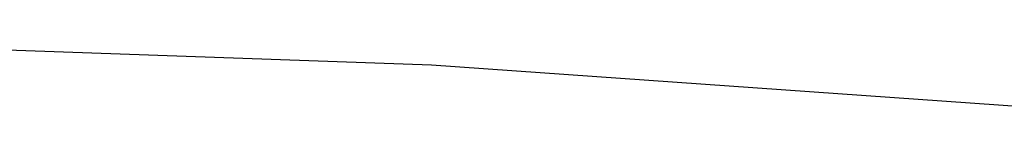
# Model space of a CAD drawing. Extents: x 10527 to 38813, y 13847 to 37526.
# Tile 157 of 256: x 35371.584 to 35372.666, y 36383.737 to 36383.862. Entities that reach past the tile are written whole.
import ezdxf

# ---------------------------------------------------------------- set-up
doc = ezdxf.new("R2010")
doc.units = 0
doc.header["$LTSCALE"] = 0.5
doc.header["$MEASUREMENT"] = 0
doc.layers.add('(032) Горизонтали утолщенные', color=32, linetype='Continuous', lineweight=30)

# ---------------------------------------------------------------- blocks, each defined once
blk = doc.blocks.new('gergrgrre')
at = {"layer": '(032) Горизонтали утолщенные', "color": 32}
blk.add_polyline3d([(360221.7452, 4200495.4614, 546), (360220.39, 4200495.59, 546), (360218.98, 4200495.69, 546), (360217.57, 4200495.74, 546), (360216.2, 4200495.73, 546), (360214.9, 4200495.64, 546), (360213.68, 4200495.48, 546), (360212.51, 4200495.25, 546), (360211.4, 4200494.95, 546), (360210.33, 4200494.58, 546), (360209.3, 4200494.14, 546), (360208.29, 4200493.63, 546), (360207.29, 4200493.06, 546), (360206.32, 4200492.41, 546), (360205.37, 4200491.68, 546), (360204.44, 4200490.86, 546)], dxfattribs=at)
blk.add_polyline3d([(360221.7452, 4200495.4614, 546), (360220.39, 4200495.59, 546), (360218.98, 4200495.69, 546), (360217.57, 4200495.74, 546), (360216.2, 4200495.73, 546), (360214.9, 4200495.64, 546), (360213.68, 4200495.48, 546), (360212.51, 4200495.25, 546), (360211.4, 4200494.95, 546), (360210.33, 4200494.58, 546), (360209.3, 4200494.14, 546), (360208.29, 4200493.63, 546), (360207.29, 4200493.06, 546), (360206.32, 4200492.41, 546), (360205.37, 4200491.68, 546), (360204.44, 4200490.86, 546)], dxfattribs=at)
blk.add_polyline3d([(360221.7452, 4200495.4614, 546), (360220.39, 4200495.59, 546), (360218.98, 4200495.69, 546), (360217.57, 4200495.74, 546), (360216.2, 4200495.73, 546), (360214.9, 4200495.64, 546), (360213.68, 4200495.48, 546), (360212.51, 4200495.25, 546), (360211.4, 4200494.95, 546), (360210.33, 4200494.58, 546), (360209.3, 4200494.14, 546), (360208.29, 4200493.63, 546), (360207.29, 4200493.06, 546), (360206.32, 4200492.41, 546), (360205.37, 4200491.68, 546), (360204.44, 4200490.86, 546)], dxfattribs=at)
blk.add_polyline3d([(360221.7452, 4200495.4614, 546), (360220.39, 4200495.59, 546), (360218.98, 4200495.69, 546), (360217.57, 4200495.74, 546), (360216.2, 4200495.73, 546), (360214.9, 4200495.64, 546), (360213.68, 4200495.48, 546), (360212.51, 4200495.25, 546), (360211.4, 4200494.95, 546), (360210.33, 4200494.58, 546), (360209.3, 4200494.14, 546), (360208.29, 4200493.63, 546), (360207.29, 4200493.06, 546), (360206.32, 4200492.41, 546), (360205.37, 4200491.68, 546), (360204.44, 4200490.86, 546)], dxfattribs=at)
blk.add_polyline3d([(360221.7452, 4200495.4614, 546), (360220.39, 4200495.59, 546), (360218.98, 4200495.69, 546), (360217.57, 4200495.74, 546), (360216.2, 4200495.73, 546), (360214.9, 4200495.64, 546), (360213.68, 4200495.48, 546), (360212.51, 4200495.25, 546), (360211.4, 4200494.95, 546), (360210.33, 4200494.58, 546), (360209.3, 4200494.14, 546), (360208.29, 4200493.63, 546), (360207.29, 4200493.06, 546), (360206.32, 4200492.41, 546), (360205.37, 4200491.68, 546), (360204.44, 4200490.86, 546)], dxfattribs=at)
blk.add_polyline3d([(360221.7452, 4200495.4614, 546), (360220.39, 4200495.59, 546), (360218.98, 4200495.69, 546), (360217.57, 4200495.74, 546), (360216.2, 4200495.73, 546), (360214.9, 4200495.64, 546), (360213.68, 4200495.48, 546), (360212.51, 4200495.25, 546), (360211.4, 4200494.95, 546), (360210.33, 4200494.58, 546), (360209.3, 4200494.14, 546), (360208.29, 4200493.63, 546), (360207.29, 4200493.06, 546), (360206.32, 4200492.41, 546), (360205.37, 4200491.68, 546), (360204.44, 4200490.86, 546)], dxfattribs=at)
blk.add_polyline3d([(360221.7452, 4200495.4614, 546), (360220.39, 4200495.59, 546), (360218.98, 4200495.69, 546), (360217.57, 4200495.74, 546), (360216.2, 4200495.73, 546), (360214.9, 4200495.64, 546), (360213.68, 4200495.48, 546), (360212.51, 4200495.25, 546), (360211.4, 4200494.95, 546), (360210.33, 4200494.58, 546), (360209.3, 4200494.14, 546), (360208.29, 4200493.63, 546), (360207.29, 4200493.06, 546), (360206.32, 4200492.41, 546), (360205.37, 4200491.68, 546), (360204.44, 4200490.86, 546)], dxfattribs=at)
blk.add_polyline3d([(360221.7452, 4200495.4614, 546), (360220.39, 4200495.59, 546), (360218.98, 4200495.69, 546), (360217.57, 4200495.74, 546), (360216.2, 4200495.73, 546), (360214.9, 4200495.64, 546), (360213.68, 4200495.48, 546), (360212.51, 4200495.25, 546), (360211.4, 4200494.95, 546), (360210.33, 4200494.58, 546), (360209.3, 4200494.14, 546), (360208.29, 4200493.63, 546), (360207.29, 4200493.06, 546), (360206.32, 4200492.41, 546), (360205.37, 4200491.68, 546), (360204.44, 4200490.86, 546)], dxfattribs=at)
blk.add_polyline3d([(360221.7452, 4200495.4614, 546), (360220.39, 4200495.59, 546), (360218.98, 4200495.69, 546), (360217.57, 4200495.74, 546), (360216.2, 4200495.73, 546), (360214.9, 4200495.64, 546), (360213.68, 4200495.48, 546), (360212.51, 4200495.25, 546), (360211.4, 4200494.95, 546), (360210.33, 4200494.58, 546), (360209.3, 4200494.14, 546), (360208.29, 4200493.63, 546), (360207.29, 4200493.06, 546), (360206.32, 4200492.41, 546), (360205.37, 4200491.68, 546), (360204.44, 4200490.86, 546)], dxfattribs=at)
blk.add_polyline3d([(360221.7452, 4200495.4614, 546), (360220.39, 4200495.59, 546), (360218.98, 4200495.69, 546), (360217.57, 4200495.74, 546), (360216.2, 4200495.73, 546), (360214.9, 4200495.64, 546), (360213.68, 4200495.48, 546), (360212.51, 4200495.25, 546), (360211.4, 4200494.95, 546), (360210.33, 4200494.58, 546), (360209.3, 4200494.14, 546), (360208.29, 4200493.63, 546), (360207.29, 4200493.06, 546), (360206.32, 4200492.41, 546), (360205.37, 4200491.68, 546), (360204.44, 4200490.86, 546)], dxfattribs=at)
blk.add_polyline3d([(360221.7452, 4200495.4614, 546), (360220.39, 4200495.59, 546), (360218.98, 4200495.69, 546), (360217.57, 4200495.74, 546), (360216.2, 4200495.73, 546), (360214.9, 4200495.64, 546), (360213.68, 4200495.48, 546), (360212.51, 4200495.25, 546), (360211.4, 4200494.95, 546), (360210.33, 4200494.58, 546), (360209.3, 4200494.14, 546), (360208.29, 4200493.63, 546), (360207.29, 4200493.06, 546), (360206.32, 4200492.41, 546), (360205.37, 4200491.68, 546), (360204.44, 4200490.86, 546)], dxfattribs=at)
blk.add_polyline3d([(360221.7452, 4200495.4614, 546), (360220.39, 4200495.59, 546), (360218.98, 4200495.69, 546), (360217.57, 4200495.74, 546), (360216.2, 4200495.73, 546), (360214.9, 4200495.64, 546), (360213.68, 4200495.48, 546), (360212.51, 4200495.25, 546), (360211.4, 4200494.95, 546), (360210.33, 4200494.58, 546), (360209.3, 4200494.14, 546), (360208.29, 4200493.63, 546), (360207.29, 4200493.06, 546), (360206.32, 4200492.41, 546), (360205.37, 4200491.68, 546), (360204.44, 4200490.86, 546)], dxfattribs=at)
blk.add_polyline3d([(360221.7452, 4200495.4614, 546), (360220.39, 4200495.59, 546), (360218.98, 4200495.69, 546), (360217.57, 4200495.74, 546), (360216.2, 4200495.73, 546), (360214.9, 4200495.64, 546), (360213.68, 4200495.48, 546), (360212.51, 4200495.25, 546), (360211.4, 4200494.95, 546), (360210.33, 4200494.58, 546), (360209.3, 4200494.14, 546), (360208.29, 4200493.63, 546), (360207.29, 4200493.06, 546), (360206.32, 4200492.41, 546), (360205.37, 4200491.68, 546), (360204.44, 4200490.86, 546)], dxfattribs=at)
blk.add_polyline3d([(360221.7452, 4200495.4614, 546), (360220.39, 4200495.59, 546), (360218.98, 4200495.69, 546), (360217.57, 4200495.74, 546), (360216.2, 4200495.73, 546), (360214.9, 4200495.64, 546), (360213.68, 4200495.48, 546), (360212.51, 4200495.25, 546), (360211.4, 4200494.95, 546), (360210.33, 4200494.58, 546), (360209.3, 4200494.14, 546), (360208.29, 4200493.63, 546), (360207.29, 4200493.06, 546), (360206.32, 4200492.41, 546), (360205.37, 4200491.68, 546), (360204.44, 4200490.86, 546)], dxfattribs=at)
blk.add_polyline3d([(360221.7452, 4200495.4614, 546), (360220.39, 4200495.59, 546), (360218.98, 4200495.69, 546), (360217.57, 4200495.74, 546), (360216.2, 4200495.73, 546), (360214.9, 4200495.64, 546), (360213.68, 4200495.48, 546), (360212.51, 4200495.25, 546), (360211.4, 4200494.95, 546), (360210.33, 4200494.58, 546), (360209.3, 4200494.14, 546), (360208.29, 4200493.63, 546), (360207.29, 4200493.06, 546), (360206.32, 4200492.41, 546), (360205.37, 4200491.68, 546), (360204.44, 4200490.86, 546)], dxfattribs=at)
blk.add_polyline3d([(360221.7452, 4200495.4614, 546), (360220.39, 4200495.59, 546), (360218.98, 4200495.69, 546), (360217.57, 4200495.74, 546), (360216.2, 4200495.73, 546), (360214.9, 4200495.64, 546), (360213.68, 4200495.48, 546), (360212.51, 4200495.25, 546), (360211.4, 4200494.95, 546), (360210.33, 4200494.58, 546), (360209.3, 4200494.14, 546), (360208.29, 4200493.63, 546), (360207.29, 4200493.06, 546), (360206.32, 4200492.41, 546), (360205.37, 4200491.68, 546), (360204.44, 4200490.86, 546)], dxfattribs=at)
blk.add_polyline3d([(360221.7452, 4200495.4614, 546), (360220.39, 4200495.59, 546), (360218.98, 4200495.69, 546), (360217.57, 4200495.74, 546), (360216.2, 4200495.73, 546), (360214.9, 4200495.64, 546), (360213.68, 4200495.48, 546), (360212.51, 4200495.25, 546), (360211.4, 4200494.95, 546), (360210.33, 4200494.58, 546), (360209.3, 4200494.14, 546), (360208.29, 4200493.63, 546), (360207.29, 4200493.06, 546), (360206.32, 4200492.41, 546), (360205.37, 4200491.68, 546), (360204.44, 4200490.86, 546)], dxfattribs=at)
blk.add_polyline3d([(360221.7452, 4200495.4614, 546), (360220.39, 4200495.59, 546), (360218.98, 4200495.69, 546), (360217.57, 4200495.74, 546), (360216.2, 4200495.73, 546), (360214.9, 4200495.64, 546), (360213.68, 4200495.48, 546), (360212.51, 4200495.25, 546), (360211.4, 4200494.95, 546), (360210.33, 4200494.58, 546), (360209.3, 4200494.14, 546), (360208.29, 4200493.63, 546), (360207.29, 4200493.06, 546), (360206.32, 4200492.41, 546), (360205.37, 4200491.68, 546), (360204.44, 4200490.86, 546)], dxfattribs=at)
blk.add_polyline3d([(360221.7452, 4200495.4614, 546), (360220.39, 4200495.59, 546), (360218.98, 4200495.69, 546), (360217.57, 4200495.74, 546), (360216.2, 4200495.73, 546), (360214.9, 4200495.64, 546), (360213.68, 4200495.48, 546), (360212.51, 4200495.25, 546), (360211.4, 4200494.95, 546), (360210.33, 4200494.58, 546), (360209.3, 4200494.14, 546), (360208.29, 4200493.63, 546), (360207.29, 4200493.06, 546), (360206.32, 4200492.41, 546), (360205.37, 4200491.68, 546), (360204.44, 4200490.86, 546)], dxfattribs=at)
blk.add_polyline3d([(360221.7452, 4200495.4614, 546), (360220.39, 4200495.59, 546), (360218.98, 4200495.69, 546), (360217.57, 4200495.74, 546), (360216.2, 4200495.73, 546), (360214.9, 4200495.64, 546), (360213.68, 4200495.48, 546), (360212.51, 4200495.25, 546), (360211.4, 4200494.95, 546), (360210.33, 4200494.58, 546), (360209.3, 4200494.14, 546), (360208.29, 4200493.63, 546), (360207.29, 4200493.06, 546), (360206.32, 4200492.41, 546), (360205.37, 4200491.68, 546), (360204.44, 4200490.86, 546)], dxfattribs=at)
blk.add_polyline3d([(360221.7452, 4200495.4614, 546), (360220.39, 4200495.59, 546), (360218.98, 4200495.69, 546), (360217.57, 4200495.74, 546), (360216.2, 4200495.73, 546), (360214.9, 4200495.64, 546), (360213.68, 4200495.48, 546), (360212.51, 4200495.25, 546), (360211.4, 4200494.95, 546), (360210.33, 4200494.58, 546), (360209.3, 4200494.14, 546), (360208.29, 4200493.63, 546), (360207.29, 4200493.06, 546), (360206.32, 4200492.41, 546), (360205.37, 4200491.68, 546), (360204.44, 4200490.86, 546)], dxfattribs=at)
blk.add_polyline3d([(360221.7452, 4200495.4614, 546), (360220.39, 4200495.59, 546), (360218.98, 4200495.69, 546), (360217.57, 4200495.74, 546), (360216.2, 4200495.73, 546), (360214.9, 4200495.64, 546), (360213.68, 4200495.48, 546), (360212.51, 4200495.25, 546), (360211.4, 4200494.95, 546), (360210.33, 4200494.58, 546), (360209.3, 4200494.14, 546), (360208.29, 4200493.63, 546), (360207.29, 4200493.06, 546), (360206.32, 4200492.41, 546), (360205.37, 4200491.68, 546), (360204.44, 4200490.86, 546)], dxfattribs=at)
blk.add_polyline3d([(360221.7452, 4200495.4614, 546), (360220.39, 4200495.59, 546), (360218.98, 4200495.69, 546), (360217.57, 4200495.74, 546), (360216.2, 4200495.73, 546), (360214.9, 4200495.64, 546), (360213.68, 4200495.48, 546), (360212.51, 4200495.25, 546), (360211.4, 4200494.95, 546), (360210.33, 4200494.58, 546), (360209.3, 4200494.14, 546), (360208.29, 4200493.63, 546), (360207.29, 4200493.06, 546), (360206.32, 4200492.41, 546), (360205.37, 4200491.68, 546), (360204.44, 4200490.86, 546)], dxfattribs=at)
blk.add_polyline3d([(360221.7452, 4200495.4614, 546), (360220.39, 4200495.59, 546), (360218.98, 4200495.69, 546), (360217.57, 4200495.74, 546), (360216.2, 4200495.73, 546), (360214.9, 4200495.64, 546), (360213.68, 4200495.48, 546), (360212.51, 4200495.25, 546), (360211.4, 4200494.95, 546), (360210.33, 4200494.58, 546), (360209.3, 4200494.14, 546), (360208.29, 4200493.63, 546), (360207.29, 4200493.06, 546), (360206.32, 4200492.41, 546), (360205.37, 4200491.68, 546), (360204.44, 4200490.86, 546)], dxfattribs=at)
blk.add_polyline3d([(360221.7452, 4200495.4614, 546), (360220.39, 4200495.59, 546), (360218.98, 4200495.69, 546), (360217.57, 4200495.74, 546), (360216.2, 4200495.73, 546), (360214.9, 4200495.64, 546), (360213.68, 4200495.48, 546), (360212.51, 4200495.25, 546), (360211.4, 4200494.95, 546), (360210.33, 4200494.58, 546), (360209.3, 4200494.14, 546), (360208.29, 4200493.63, 546), (360207.29, 4200493.06, 546), (360206.32, 4200492.41, 546), (360205.37, 4200491.68, 546), (360204.44, 4200490.86, 546)], dxfattribs=at)
blk.add_polyline3d([(360221.7452, 4200495.4614, 546), (360220.39, 4200495.59, 546), (360218.98, 4200495.69, 546), (360217.57, 4200495.74, 546), (360216.2, 4200495.73, 546), (360214.9, 4200495.64, 546), (360213.68, 4200495.48, 546), (360212.51, 4200495.25, 546), (360211.4, 4200494.95, 546), (360210.33, 4200494.58, 546), (360209.3, 4200494.14, 546), (360208.29, 4200493.63, 546), (360207.29, 4200493.06, 546), (360206.32, 4200492.41, 546), (360205.37, 4200491.68, 546), (360204.44, 4200490.86, 546)], dxfattribs=at)
blk.add_polyline3d([(360221.7452, 4200495.4614, 546), (360220.39, 4200495.59, 546), (360218.98, 4200495.69, 546), (360217.57, 4200495.74, 546), (360216.2, 4200495.73, 546), (360214.9, 4200495.64, 546), (360213.68, 4200495.48, 546), (360212.51, 4200495.25, 546), (360211.4, 4200494.95, 546), (360210.33, 4200494.58, 546), (360209.3, 4200494.14, 546), (360208.29, 4200493.63, 546), (360207.29, 4200493.06, 546), (360206.32, 4200492.41, 546), (360205.37, 4200491.68, 546), (360204.44, 4200490.86, 546)], dxfattribs=at)
blk.add_polyline3d([(360221.7452, 4200495.4614, 546), (360220.39, 4200495.59, 546), (360218.98, 4200495.69, 546), (360217.57, 4200495.74, 546), (360216.2, 4200495.73, 546), (360214.9, 4200495.64, 546), (360213.68, 4200495.48, 546), (360212.51, 4200495.25, 546), (360211.4, 4200494.95, 546), (360210.33, 4200494.58, 546), (360209.3, 4200494.14, 546), (360208.29, 4200493.63, 546), (360207.29, 4200493.06, 546), (360206.32, 4200492.41, 546), (360205.37, 4200491.68, 546), (360204.44, 4200490.86, 546)], dxfattribs=at)
blk.add_polyline3d([(360221.7452, 4200495.4614, 546), (360220.39, 4200495.59, 546), (360218.98, 4200495.69, 546), (360217.57, 4200495.74, 546), (360216.2, 4200495.73, 546), (360214.9, 4200495.64, 546), (360213.68, 4200495.48, 546), (360212.51, 4200495.25, 546), (360211.4, 4200494.95, 546), (360210.33, 4200494.58, 546), (360209.3, 4200494.14, 546), (360208.29, 4200493.63, 546), (360207.29, 4200493.06, 546), (360206.32, 4200492.41, 546), (360205.37, 4200491.68, 546), (360204.44, 4200490.86, 546)], dxfattribs=at)
blk.add_polyline3d([(360221.7452, 4200495.4614, 546), (360220.39, 4200495.59, 546), (360218.98, 4200495.69, 546), (360217.57, 4200495.74, 546), (360216.2, 4200495.73, 546), (360214.9, 4200495.64, 546), (360213.68, 4200495.48, 546), (360212.51, 4200495.25, 546), (360211.4, 4200494.95, 546), (360210.33, 4200494.58, 546), (360209.3, 4200494.14, 546), (360208.29, 4200493.63, 546), (360207.29, 4200493.06, 546), (360206.32, 4200492.41, 546), (360205.37, 4200491.68, 546), (360204.44, 4200490.86, 546)], dxfattribs=at)
blk.add_polyline3d([(360221.7452, 4200495.4614, 546), (360220.39, 4200495.59, 546), (360218.98, 4200495.69, 546), (360217.57, 4200495.74, 546), (360216.2, 4200495.73, 546), (360214.9, 4200495.64, 546), (360213.68, 4200495.48, 546), (360212.51, 4200495.25, 546), (360211.4, 4200494.95, 546), (360210.33, 4200494.58, 546), (360209.3, 4200494.14, 546), (360208.29, 4200493.63, 546), (360207.29, 4200493.06, 546), (360206.32, 4200492.41, 546), (360205.37, 4200491.68, 546), (360204.44, 4200490.86, 546)], dxfattribs=at)
blk.add_polyline3d([(360221.7452, 4200495.4614, 546), (360220.39, 4200495.59, 546), (360218.98, 4200495.69, 546), (360217.57, 4200495.74, 546), (360216.2, 4200495.73, 546), (360214.9, 4200495.64, 546), (360213.68, 4200495.48, 546), (360212.51, 4200495.25, 546), (360211.4, 4200494.95, 546), (360210.33, 4200494.58, 546), (360209.3, 4200494.14, 546), (360208.29, 4200493.63, 546), (360207.29, 4200493.06, 546), (360206.32, 4200492.41, 546), (360205.37, 4200491.68, 546), (360204.44, 4200490.86, 546)], dxfattribs=at)
blk.add_polyline3d([(360221.7452, 4200495.4614, 546), (360220.39, 4200495.59, 546), (360218.98, 4200495.69, 546), (360217.57, 4200495.74, 546), (360216.2, 4200495.73, 546), (360214.9, 4200495.64, 546), (360213.68, 4200495.48, 546), (360212.51, 4200495.25, 546), (360211.4, 4200494.95, 546), (360210.33, 4200494.58, 546), (360209.3, 4200494.14, 546), (360208.29, 4200493.63, 546), (360207.29, 4200493.06, 546), (360206.32, 4200492.41, 546), (360205.37, 4200491.68, 546), (360204.44, 4200490.86, 546)], dxfattribs=at)
blk.add_polyline3d([(360221.7452, 4200495.4614, 546), (360220.39, 4200495.59, 546), (360218.98, 4200495.69, 546), (360217.57, 4200495.74, 546), (360216.2, 4200495.73, 546), (360214.9, 4200495.64, 546), (360213.68, 4200495.48, 546), (360212.51, 4200495.25, 546), (360211.4, 4200494.95, 546), (360210.33, 4200494.58, 546), (360209.3, 4200494.14, 546), (360208.29, 4200493.63, 546), (360207.29, 4200493.06, 546), (360206.32, 4200492.41, 546), (360205.37, 4200491.68, 546), (360204.44, 4200490.86, 546)], dxfattribs=at)
blk.add_polyline3d([(360221.7452, 4200495.4614, 546), (360220.39, 4200495.59, 546), (360218.98, 4200495.69, 546), (360217.57, 4200495.74, 546), (360216.2, 4200495.73, 546), (360214.9, 4200495.64, 546), (360213.68, 4200495.48, 546), (360212.51, 4200495.25, 546), (360211.4, 4200494.95, 546), (360210.33, 4200494.58, 546), (360209.3, 4200494.14, 546), (360208.29, 4200493.63, 546), (360207.29, 4200493.06, 546), (360206.32, 4200492.41, 546), (360205.37, 4200491.68, 546), (360204.44, 4200490.86, 546)], dxfattribs=at)
blk.add_polyline3d([(360221.7452, 4200495.4614, 546), (360220.39, 4200495.59, 546), (360218.98, 4200495.69, 546), (360217.57, 4200495.74, 546), (360216.2, 4200495.73, 546), (360214.9, 4200495.64, 546), (360213.68, 4200495.48, 546), (360212.51, 4200495.25, 546), (360211.4, 4200494.95, 546), (360210.33, 4200494.58, 546), (360209.3, 4200494.14, 546), (360208.29, 4200493.63, 546), (360207.29, 4200493.06, 546), (360206.32, 4200492.41, 546), (360205.37, 4200491.68, 546), (360204.44, 4200490.86, 546)], dxfattribs=at)
blk.add_polyline3d([(360221.7452, 4200495.4614, 546), (360220.39, 4200495.59, 546), (360218.98, 4200495.69, 546), (360217.57, 4200495.74, 546), (360216.2, 4200495.73, 546), (360214.9, 4200495.64, 546), (360213.68, 4200495.48, 546), (360212.51, 4200495.25, 546), (360211.4, 4200494.95, 546), (360210.33, 4200494.58, 546), (360209.3, 4200494.14, 546), (360208.29, 4200493.63, 546), (360207.29, 4200493.06, 546), (360206.32, 4200492.41, 546), (360205.37, 4200491.68, 546), (360204.44, 4200490.86, 546)], dxfattribs=at)
blk.add_polyline3d([(360221.7452, 4200495.4614, 546), (360220.39, 4200495.59, 546), (360218.98, 4200495.69, 546), (360217.57, 4200495.74, 546), (360216.2, 4200495.73, 546), (360214.9, 4200495.64, 546), (360213.68, 4200495.48, 546), (360212.51, 4200495.25, 546), (360211.4, 4200494.95, 546), (360210.33, 4200494.58, 546), (360209.3, 4200494.14, 546), (360208.29, 4200493.63, 546), (360207.29, 4200493.06, 546), (360206.32, 4200492.41, 546), (360205.37, 4200491.68, 546), (360204.44, 4200490.86, 546)], dxfattribs=at)
blk.add_polyline3d([(360221.7452, 4200495.4614, 546), (360220.39, 4200495.59, 546), (360218.98, 4200495.69, 546), (360217.57, 4200495.74, 546), (360216.2, 4200495.73, 546), (360214.9, 4200495.64, 546), (360213.68, 4200495.48, 546), (360212.51, 4200495.25, 546), (360211.4, 4200494.95, 546), (360210.33, 4200494.58, 546), (360209.3, 4200494.14, 546), (360208.29, 4200493.63, 546), (360207.29, 4200493.06, 546), (360206.32, 4200492.41, 546), (360205.37, 4200491.68, 546), (360204.44, 4200490.86, 546)], dxfattribs=at)
blk.add_polyline3d([(360221.7452, 4200495.4614, 546), (360220.39, 4200495.59, 546), (360218.98, 4200495.69, 546), (360217.57, 4200495.74, 546), (360216.2, 4200495.73, 546), (360214.9, 4200495.64, 546), (360213.68, 4200495.48, 546), (360212.51, 4200495.25, 546), (360211.4, 4200494.95, 546), (360210.33, 4200494.58, 546), (360209.3, 4200494.14, 546), (360208.29, 4200493.63, 546), (360207.29, 4200493.06, 546), (360206.32, 4200492.41, 546), (360205.37, 4200491.68, 546), (360204.44, 4200490.86, 546)], dxfattribs=at)
blk.add_polyline3d([(360221.7452, 4200495.4614, 546), (360220.39, 4200495.59, 546), (360218.98, 4200495.69, 546), (360217.57, 4200495.74, 546), (360216.2, 4200495.73, 546), (360214.9, 4200495.64, 546), (360213.68, 4200495.48, 546), (360212.51, 4200495.25, 546), (360211.4, 4200494.95, 546), (360210.33, 4200494.58, 546), (360209.3, 4200494.14, 546), (360208.29, 4200493.63, 546), (360207.29, 4200493.06, 546), (360206.32, 4200492.41, 546), (360205.37, 4200491.68, 546), (360204.44, 4200490.86, 546)], dxfattribs=at)
blk.add_polyline3d([(360221.7452, 4200495.4614, 546), (360220.39, 4200495.59, 546), (360218.98, 4200495.69, 546), (360217.57, 4200495.74, 546), (360216.2, 4200495.73, 546), (360214.9, 4200495.64, 546), (360213.68, 4200495.48, 546), (360212.51, 4200495.25, 546), (360211.4, 4200494.95, 546), (360210.33, 4200494.58, 546), (360209.3, 4200494.14, 546), (360208.29, 4200493.63, 546), (360207.29, 4200493.06, 546), (360206.32, 4200492.41, 546), (360205.37, 4200491.68, 546), (360204.44, 4200490.86, 546)], dxfattribs=at)
blk.add_polyline3d([(360221.7452, 4200495.4614, 546), (360220.39, 4200495.59, 546), (360218.98, 4200495.69, 546), (360217.57, 4200495.74, 546), (360216.2, 4200495.73, 546), (360214.9, 4200495.64, 546), (360213.68, 4200495.48, 546), (360212.51, 4200495.25, 546), (360211.4, 4200494.95, 546), (360210.33, 4200494.58, 546), (360209.3, 4200494.14, 546), (360208.29, 4200493.63, 546), (360207.29, 4200493.06, 546), (360206.32, 4200492.41, 546), (360205.37, 4200491.68, 546), (360204.44, 4200490.86, 546)], dxfattribs=at)
blk.add_polyline3d([(360221.7452, 4200495.4614, 546), (360220.39, 4200495.59, 546), (360218.98, 4200495.69, 546), (360217.57, 4200495.74, 546), (360216.2, 4200495.73, 546), (360214.9, 4200495.64, 546), (360213.68, 4200495.48, 546), (360212.51, 4200495.25, 546), (360211.4, 4200494.95, 546), (360210.33, 4200494.58, 546), (360209.3, 4200494.14, 546), (360208.29, 4200493.63, 546), (360207.29, 4200493.06, 546), (360206.32, 4200492.41, 546), (360205.37, 4200491.68, 546), (360204.44, 4200490.86, 546)], dxfattribs=at)
blk.add_polyline3d([(360221.7452, 4200495.4614, 546), (360220.39, 4200495.59, 546), (360218.98, 4200495.69, 546), (360217.57, 4200495.74, 546), (360216.2, 4200495.73, 546), (360214.9, 4200495.64, 546), (360213.68, 4200495.48, 546), (360212.51, 4200495.25, 546), (360211.4, 4200494.95, 546), (360210.33, 4200494.58, 546), (360209.3, 4200494.14, 546), (360208.29, 4200493.63, 546), (360207.29, 4200493.06, 546), (360206.32, 4200492.41, 546), (360205.37, 4200491.68, 546), (360204.44, 4200490.86, 546)], dxfattribs=at)
blk.add_polyline3d([(360221.7452, 4200495.4614, 546), (360220.39, 4200495.59, 546), (360218.98, 4200495.69, 546), (360217.57, 4200495.74, 546), (360216.2, 4200495.73, 546), (360214.9, 4200495.64, 546), (360213.68, 4200495.48, 546), (360212.51, 4200495.25, 546), (360211.4, 4200494.95, 546), (360210.33, 4200494.58, 546), (360209.3, 4200494.14, 546), (360208.29, 4200493.63, 546), (360207.29, 4200493.06, 546), (360206.32, 4200492.41, 546), (360205.37, 4200491.68, 546), (360204.44, 4200490.86, 546)], dxfattribs=at)
blk.add_polyline3d([(360221.7452, 4200495.4614, 546), (360220.39, 4200495.59, 546), (360218.98, 4200495.69, 546), (360217.57, 4200495.74, 546), (360216.2, 4200495.73, 546), (360214.9, 4200495.64, 546), (360213.68, 4200495.48, 546), (360212.51, 4200495.25, 546), (360211.4, 4200494.95, 546), (360210.33, 4200494.58, 546), (360209.3, 4200494.14, 546), (360208.29, 4200493.63, 546), (360207.29, 4200493.06, 546), (360206.32, 4200492.41, 546), (360205.37, 4200491.68, 546), (360204.44, 4200490.86, 546)], dxfattribs=at)
blk.add_polyline3d([(360221.7452, 4200495.4614, 546), (360220.39, 4200495.59, 546), (360218.98, 4200495.69, 546), (360217.57, 4200495.74, 546), (360216.2, 4200495.73, 546), (360214.9, 4200495.64, 546), (360213.68, 4200495.48, 546), (360212.51, 4200495.25, 546), (360211.4, 4200494.95, 546), (360210.33, 4200494.58, 546), (360209.3, 4200494.14, 546), (360208.29, 4200493.63, 546), (360207.29, 4200493.06, 546), (360206.32, 4200492.41, 546), (360205.37, 4200491.68, 546), (360204.44, 4200490.86, 546)], dxfattribs=at)
blk.add_polyline3d([(360221.7452, 4200495.4614, 546), (360220.39, 4200495.59, 546), (360218.98, 4200495.69, 546), (360217.57, 4200495.74, 546), (360216.2, 4200495.73, 546), (360214.9, 4200495.64, 546), (360213.68, 4200495.48, 546), (360212.51, 4200495.25, 546), (360211.4, 4200494.95, 546), (360210.33, 4200494.58, 546), (360209.3, 4200494.14, 546), (360208.29, 4200493.63, 546), (360207.29, 4200493.06, 546), (360206.32, 4200492.41, 546), (360205.37, 4200491.68, 546), (360204.44, 4200490.86, 546)], dxfattribs=at)
blk.add_polyline3d([(360221.7452, 4200495.4614, 546), (360220.39, 4200495.59, 546), (360218.98, 4200495.69, 546), (360217.57, 4200495.74, 546), (360216.2, 4200495.73, 546), (360214.9, 4200495.64, 546), (360213.68, 4200495.48, 546), (360212.51, 4200495.25, 546), (360211.4, 4200494.95, 546), (360210.33, 4200494.58, 546), (360209.3, 4200494.14, 546), (360208.29, 4200493.63, 546), (360207.29, 4200493.06, 546), (360206.32, 4200492.41, 546), (360205.37, 4200491.68, 546), (360204.44, 4200490.86, 546)], dxfattribs=at)
blk.add_polyline3d([(360221.7452, 4200495.4614, 546), (360220.39, 4200495.59, 546), (360218.98, 4200495.69, 546), (360217.57, 4200495.74, 546), (360216.2, 4200495.73, 546), (360214.9, 4200495.64, 546), (360213.68, 4200495.48, 546), (360212.51, 4200495.25, 546), (360211.4, 4200494.95, 546), (360210.33, 4200494.58, 546), (360209.3, 4200494.14, 546), (360208.29, 4200493.63, 546), (360207.29, 4200493.06, 546), (360206.32, 4200492.41, 546), (360205.37, 4200491.68, 546), (360204.44, 4200490.86, 546)], dxfattribs=at)
blk.add_polyline3d([(360221.7452, 4200495.4614, 546), (360220.39, 4200495.59, 546), (360218.98, 4200495.69, 546), (360217.57, 4200495.74, 546), (360216.2, 4200495.73, 546), (360214.9, 4200495.64, 546), (360213.68, 4200495.48, 546), (360212.51, 4200495.25, 546), (360211.4, 4200494.95, 546), (360210.33, 4200494.58, 546), (360209.3, 4200494.14, 546), (360208.29, 4200493.63, 546), (360207.29, 4200493.06, 546), (360206.32, 4200492.41, 546), (360205.37, 4200491.68, 546), (360204.44, 4200490.86, 546)], dxfattribs=at)
blk.add_polyline3d([(360221.7452, 4200495.4614, 546), (360220.39, 4200495.59, 546), (360218.98, 4200495.69, 546), (360217.57, 4200495.74, 546), (360216.2, 4200495.73, 546), (360214.9, 4200495.64, 546), (360213.68, 4200495.48, 546), (360212.51, 4200495.25, 546), (360211.4, 4200494.95, 546), (360210.33, 4200494.58, 546), (360209.3, 4200494.14, 546), (360208.29, 4200493.63, 546), (360207.29, 4200493.06, 546), (360206.32, 4200492.41, 546), (360205.37, 4200491.68, 546), (360204.44, 4200490.86, 546)], dxfattribs=at)
blk.add_polyline3d([(360221.7452, 4200495.4614, 546), (360220.39, 4200495.59, 546), (360218.98, 4200495.69, 546), (360217.57, 4200495.74, 546), (360216.2, 4200495.73, 546), (360214.9, 4200495.64, 546), (360213.68, 4200495.48, 546), (360212.51, 4200495.25, 546), (360211.4, 4200494.95, 546), (360210.33, 4200494.58, 546), (360209.3, 4200494.14, 546), (360208.29, 4200493.63, 546), (360207.29, 4200493.06, 546), (360206.32, 4200492.41, 546), (360205.37, 4200491.68, 546), (360204.44, 4200490.86, 546)], dxfattribs=at)
blk.add_polyline3d([(360221.7452, 4200495.4614, 546), (360220.39, 4200495.59, 546), (360218.98, 4200495.69, 546), (360217.57, 4200495.74, 546), (360216.2, 4200495.73, 546), (360214.9, 4200495.64, 546), (360213.68, 4200495.48, 546), (360212.51, 4200495.25, 546), (360211.4, 4200494.95, 546), (360210.33, 4200494.58, 546), (360209.3, 4200494.14, 546), (360208.29, 4200493.63, 546), (360207.29, 4200493.06, 546), (360206.32, 4200492.41, 546), (360205.37, 4200491.68, 546), (360204.44, 4200490.86, 546)], dxfattribs=at)
blk.add_polyline3d([(360221.7452, 4200495.4614, 546), (360220.39, 4200495.59, 546), (360218.98, 4200495.69, 546), (360217.57, 4200495.74, 546), (360216.2, 4200495.73, 546), (360214.9, 4200495.64, 546), (360213.68, 4200495.48, 546), (360212.51, 4200495.25, 546), (360211.4, 4200494.95, 546), (360210.33, 4200494.58, 546), (360209.3, 4200494.14, 546), (360208.29, 4200493.63, 546), (360207.29, 4200493.06, 546), (360206.32, 4200492.41, 546), (360205.37, 4200491.68, 546), (360204.44, 4200490.86, 546)], dxfattribs=at)
blk.add_polyline3d([(360221.7452, 4200495.4614, 546), (360220.39, 4200495.59, 546), (360218.98, 4200495.69, 546), (360217.57, 4200495.74, 546), (360216.2, 4200495.73, 546), (360214.9, 4200495.64, 546), (360213.68, 4200495.48, 546), (360212.51, 4200495.25, 546), (360211.4, 4200494.95, 546), (360210.33, 4200494.58, 546), (360209.3, 4200494.14, 546), (360208.29, 4200493.63, 546), (360207.29, 4200493.06, 546), (360206.32, 4200492.41, 546), (360205.37, 4200491.68, 546), (360204.44, 4200490.86, 546)], dxfattribs=at)
blk.add_polyline3d([(360221.7452, 4200495.4614, 546), (360220.39, 4200495.59, 546), (360218.98, 4200495.69, 546), (360217.57, 4200495.74, 546), (360216.2, 4200495.73, 546), (360214.9, 4200495.64, 546), (360213.68, 4200495.48, 546), (360212.51, 4200495.25, 546), (360211.4, 4200494.95, 546), (360210.33, 4200494.58, 546), (360209.3, 4200494.14, 546), (360208.29, 4200493.63, 546), (360207.29, 4200493.06, 546), (360206.32, 4200492.41, 546), (360205.37, 4200491.68, 546), (360204.44, 4200490.86, 546)], dxfattribs=at)
blk.add_polyline3d([(360221.7452, 4200495.4614, 546), (360220.39, 4200495.59, 546), (360218.98, 4200495.69, 546), (360217.57, 4200495.74, 546), (360216.2, 4200495.73, 546), (360214.9, 4200495.64, 546), (360213.68, 4200495.48, 546), (360212.51, 4200495.25, 546), (360211.4, 4200494.95, 546), (360210.33, 4200494.58, 546), (360209.3, 4200494.14, 546), (360208.29, 4200493.63, 546), (360207.29, 4200493.06, 546), (360206.32, 4200492.41, 546), (360205.37, 4200491.68, 546), (360204.44, 4200490.86, 546)], dxfattribs=at)
blk.add_polyline3d([(360221.7452, 4200495.4614, 546), (360220.39, 4200495.59, 546), (360218.98, 4200495.69, 546), (360217.57, 4200495.74, 546), (360216.2, 4200495.73, 546), (360214.9, 4200495.64, 546), (360213.68, 4200495.48, 546), (360212.51, 4200495.25, 546), (360211.4, 4200494.95, 546), (360210.33, 4200494.58, 546), (360209.3, 4200494.14, 546), (360208.29, 4200493.63, 546), (360207.29, 4200493.06, 546), (360206.32, 4200492.41, 546), (360205.37, 4200491.68, 546), (360204.44, 4200490.86, 546)], dxfattribs=at)
blk.add_polyline3d([(360221.7452, 4200495.4614, 546), (360220.39, 4200495.59, 546), (360218.98, 4200495.69, 546), (360217.57, 4200495.74, 546), (360216.2, 4200495.73, 546), (360214.9, 4200495.64, 546), (360213.68, 4200495.48, 546), (360212.51, 4200495.25, 546), (360211.4, 4200494.95, 546), (360210.33, 4200494.58, 546), (360209.3, 4200494.14, 546), (360208.29, 4200493.63, 546), (360207.29, 4200493.06, 546), (360206.32, 4200492.41, 546), (360205.37, 4200491.68, 546), (360204.44, 4200490.86, 546)], dxfattribs=at)
blk.add_polyline3d([(360221.7452, 4200495.4614, 546), (360220.39, 4200495.59, 546), (360218.98, 4200495.69, 546), (360217.57, 4200495.74, 546), (360216.2, 4200495.73, 546), (360214.9, 4200495.64, 546), (360213.68, 4200495.48, 546), (360212.51, 4200495.25, 546), (360211.4, 4200494.95, 546), (360210.33, 4200494.58, 546), (360209.3, 4200494.14, 546), (360208.29, 4200493.63, 546), (360207.29, 4200493.06, 546), (360206.32, 4200492.41, 546), (360205.37, 4200491.68, 546), (360204.44, 4200490.86, 546)], dxfattribs=at)
blk.add_polyline3d([(360221.7452, 4200495.4614, 546), (360220.39, 4200495.59, 546), (360218.98, 4200495.69, 546), (360217.57, 4200495.74, 546), (360216.2, 4200495.73, 546), (360214.9, 4200495.64, 546), (360213.68, 4200495.48, 546), (360212.51, 4200495.25, 546), (360211.4, 4200494.95, 546), (360210.33, 4200494.58, 546), (360209.3, 4200494.14, 546), (360208.29, 4200493.63, 546), (360207.29, 4200493.06, 546), (360206.32, 4200492.41, 546), (360205.37, 4200491.68, 546), (360204.44, 4200490.86, 546)], dxfattribs=at)
blk.add_polyline3d([(360221.7452, 4200495.4614, 546), (360220.39, 4200495.59, 546), (360218.98, 4200495.69, 546), (360217.57, 4200495.74, 546), (360216.2, 4200495.73, 546), (360214.9, 4200495.64, 546), (360213.68, 4200495.48, 546), (360212.51, 4200495.25, 546), (360211.4, 4200494.95, 546), (360210.33, 4200494.58, 546), (360209.3, 4200494.14, 546), (360208.29, 4200493.63, 546), (360207.29, 4200493.06, 546), (360206.32, 4200492.41, 546), (360205.37, 4200491.68, 546), (360204.44, 4200490.86, 546)], dxfattribs=at)
blk.add_polyline3d([(360221.7452, 4200495.4614, 546), (360220.39, 4200495.59, 546), (360218.98, 4200495.69, 546), (360217.57, 4200495.74, 546), (360216.2, 4200495.73, 546), (360214.9, 4200495.64, 546), (360213.68, 4200495.48, 546), (360212.51, 4200495.25, 546), (360211.4, 4200494.95, 546), (360210.33, 4200494.58, 546), (360209.3, 4200494.14, 546), (360208.29, 4200493.63, 546), (360207.29, 4200493.06, 546), (360206.32, 4200492.41, 546), (360205.37, 4200491.68, 546), (360204.44, 4200490.86, 546)], dxfattribs=at)
blk.add_polyline3d([(360221.7452, 4200495.4614, 546), (360220.39, 4200495.59, 546), (360218.98, 4200495.69, 546), (360217.57, 4200495.74, 546), (360216.2, 4200495.73, 546), (360214.9, 4200495.64, 546), (360213.68, 4200495.48, 546), (360212.51, 4200495.25, 546), (360211.4, 4200494.95, 546), (360210.33, 4200494.58, 546), (360209.3, 4200494.14, 546), (360208.29, 4200493.63, 546), (360207.29, 4200493.06, 546), (360206.32, 4200492.41, 546), (360205.37, 4200491.68, 546), (360204.44, 4200490.86, 546)], dxfattribs=at)
blk.add_polyline3d([(360221.7452, 4200495.4614, 546), (360220.39, 4200495.59, 546), (360218.98, 4200495.69, 546), (360217.57, 4200495.74, 546), (360216.2, 4200495.73, 546), (360214.9, 4200495.64, 546), (360213.68, 4200495.48, 546), (360212.51, 4200495.25, 546), (360211.4, 4200494.95, 546), (360210.33, 4200494.58, 546), (360209.3, 4200494.14, 546), (360208.29, 4200493.63, 546), (360207.29, 4200493.06, 546), (360206.32, 4200492.41, 546), (360205.37, 4200491.68, 546), (360204.44, 4200490.86, 546)], dxfattribs=at)
blk.add_polyline3d([(360221.7452, 4200495.4614, 546), (360220.39, 4200495.59, 546), (360218.98, 4200495.69, 546), (360217.57, 4200495.74, 546), (360216.2, 4200495.73, 546), (360214.9, 4200495.64, 546), (360213.68, 4200495.48, 546), (360212.51, 4200495.25, 546), (360211.4, 4200494.95, 546), (360210.33, 4200494.58, 546), (360209.3, 4200494.14, 546), (360208.29, 4200493.63, 546), (360207.29, 4200493.06, 546), (360206.32, 4200492.41, 546), (360205.37, 4200491.68, 546), (360204.44, 4200490.86, 546)], dxfattribs=at)
blk.add_polyline3d([(360221.7452, 4200495.4614, 546), (360220.39, 4200495.59, 546), (360218.98, 4200495.69, 546), (360217.57, 4200495.74, 546), (360216.2, 4200495.73, 546), (360214.9, 4200495.64, 546), (360213.68, 4200495.48, 546), (360212.51, 4200495.25, 546), (360211.4, 4200494.95, 546), (360210.33, 4200494.58, 546), (360209.3, 4200494.14, 546), (360208.29, 4200493.63, 546), (360207.29, 4200493.06, 546), (360206.32, 4200492.41, 546), (360205.37, 4200491.68, 546), (360204.44, 4200490.86, 546)], dxfattribs=at)
blk.add_polyline3d([(360221.7452, 4200495.4614, 546), (360220.39, 4200495.59, 546), (360218.98, 4200495.69, 546), (360217.57, 4200495.74, 546), (360216.2, 4200495.73, 546), (360214.9, 4200495.64, 546), (360213.68, 4200495.48, 546), (360212.51, 4200495.25, 546), (360211.4, 4200494.95, 546), (360210.33, 4200494.58, 546), (360209.3, 4200494.14, 546), (360208.29, 4200493.63, 546), (360207.29, 4200493.06, 546), (360206.32, 4200492.41, 546), (360205.37, 4200491.68, 546), (360204.44, 4200490.86, 546)], dxfattribs=at)
blk.add_polyline3d([(360221.7452, 4200495.4614, 546), (360220.39, 4200495.59, 546), (360218.98, 4200495.69, 546), (360217.57, 4200495.74, 546), (360216.2, 4200495.73, 546), (360214.9, 4200495.64, 546), (360213.68, 4200495.48, 546), (360212.51, 4200495.25, 546), (360211.4, 4200494.95, 546), (360210.33, 4200494.58, 546), (360209.3, 4200494.14, 546), (360208.29, 4200493.63, 546), (360207.29, 4200493.06, 546), (360206.32, 4200492.41, 546), (360205.37, 4200491.68, 546), (360204.44, 4200490.86, 546)], dxfattribs=at)
blk.add_polyline3d([(360221.7452, 4200495.4614, 546), (360220.39, 4200495.59, 546), (360218.98, 4200495.69, 546), (360217.57, 4200495.74, 546), (360216.2, 4200495.73, 546), (360214.9, 4200495.64, 546), (360213.68, 4200495.48, 546), (360212.51, 4200495.25, 546), (360211.4, 4200494.95, 546), (360210.33, 4200494.58, 546), (360209.3, 4200494.14, 546), (360208.29, 4200493.63, 546), (360207.29, 4200493.06, 546), (360206.32, 4200492.41, 546), (360205.37, 4200491.68, 546), (360204.44, 4200490.86, 546)], dxfattribs=at)
blk.add_polyline3d([(360221.7452, 4200495.4614, 546), (360220.39, 4200495.59, 546), (360218.98, 4200495.69, 546), (360217.57, 4200495.74, 546), (360216.2, 4200495.73, 546), (360214.9, 4200495.64, 546), (360213.68, 4200495.48, 546), (360212.51, 4200495.25, 546), (360211.4, 4200494.95, 546), (360210.33, 4200494.58, 546), (360209.3, 4200494.14, 546), (360208.29, 4200493.63, 546), (360207.29, 4200493.06, 546), (360206.32, 4200492.41, 546), (360205.37, 4200491.68, 546), (360204.44, 4200490.86, 546)], dxfattribs=at)
blk.add_polyline3d([(360221.7452, 4200495.4614, 546), (360220.39, 4200495.59, 546), (360218.98, 4200495.69, 546), (360217.57, 4200495.74, 546), (360216.2, 4200495.73, 546), (360214.9, 4200495.64, 546), (360213.68, 4200495.48, 546), (360212.51, 4200495.25, 546), (360211.4, 4200494.95, 546), (360210.33, 4200494.58, 546), (360209.3, 4200494.14, 546), (360208.29, 4200493.63, 546), (360207.29, 4200493.06, 546), (360206.32, 4200492.41, 546), (360205.37, 4200491.68, 546), (360204.44, 4200490.86, 546)], dxfattribs=at)
blk.add_polyline3d([(360221.7452, 4200495.4614, 546), (360220.39, 4200495.59, 546), (360218.98, 4200495.69, 546), (360217.57, 4200495.74, 546), (360216.2, 4200495.73, 546), (360214.9, 4200495.64, 546), (360213.68, 4200495.48, 546), (360212.51, 4200495.25, 546), (360211.4, 4200494.95, 546), (360210.33, 4200494.58, 546), (360209.3, 4200494.14, 546), (360208.29, 4200493.63, 546), (360207.29, 4200493.06, 546), (360206.32, 4200492.41, 546), (360205.37, 4200491.68, 546), (360204.44, 4200490.86, 546)], dxfattribs=at)
blk.add_polyline3d([(360221.7452, 4200495.4614, 546), (360220.39, 4200495.59, 546), (360218.98, 4200495.69, 546), (360217.57, 4200495.74, 546), (360216.2, 4200495.73, 546), (360214.9, 4200495.64, 546), (360213.68, 4200495.48, 546), (360212.51, 4200495.25, 546), (360211.4, 4200494.95, 546), (360210.33, 4200494.58, 546), (360209.3, 4200494.14, 546), (360208.29, 4200493.63, 546), (360207.29, 4200493.06, 546), (360206.32, 4200492.41, 546), (360205.37, 4200491.68, 546), (360204.44, 4200490.86, 546)], dxfattribs=at)
blk.add_polyline3d([(360221.7452, 4200495.4614, 546), (360220.39, 4200495.59, 546), (360218.98, 4200495.69, 546), (360217.57, 4200495.74, 546), (360216.2, 4200495.73, 546), (360214.9, 4200495.64, 546), (360213.68, 4200495.48, 546), (360212.51, 4200495.25, 546), (360211.4, 4200494.95, 546), (360210.33, 4200494.58, 546), (360209.3, 4200494.14, 546), (360208.29, 4200493.63, 546), (360207.29, 4200493.06, 546), (360206.32, 4200492.41, 546), (360205.37, 4200491.68, 546), (360204.44, 4200490.86, 546)], dxfattribs=at)
blk.add_polyline3d([(360221.7452, 4200495.4614, 546), (360220.39, 4200495.59, 546), (360218.98, 4200495.69, 546), (360217.57, 4200495.74, 546), (360216.2, 4200495.73, 546), (360214.9, 4200495.64, 546), (360213.68, 4200495.48, 546), (360212.51, 4200495.25, 546), (360211.4, 4200494.95, 546), (360210.33, 4200494.58, 546), (360209.3, 4200494.14, 546), (360208.29, 4200493.63, 546), (360207.29, 4200493.06, 546), (360206.32, 4200492.41, 546), (360205.37, 4200491.68, 546), (360204.44, 4200490.86, 546)], dxfattribs=at)
blk.add_polyline3d([(360221.7452, 4200495.4614, 546), (360220.39, 4200495.59, 546), (360218.98, 4200495.69, 546), (360217.57, 4200495.74, 546), (360216.2, 4200495.73, 546), (360214.9, 4200495.64, 546), (360213.68, 4200495.48, 546), (360212.51, 4200495.25, 546), (360211.4, 4200494.95, 546), (360210.33, 4200494.58, 546), (360209.3, 4200494.14, 546), (360208.29, 4200493.63, 546), (360207.29, 4200493.06, 546), (360206.32, 4200492.41, 546), (360205.37, 4200491.68, 546), (360204.44, 4200490.86, 546)], dxfattribs=at)
blk.add_polyline3d([(360221.7452, 4200495.4614, 546), (360220.39, 4200495.59, 546), (360218.98, 4200495.69, 546), (360217.57, 4200495.74, 546), (360216.2, 4200495.73, 546), (360214.9, 4200495.64, 546), (360213.68, 4200495.48, 546), (360212.51, 4200495.25, 546), (360211.4, 4200494.95, 546), (360210.33, 4200494.58, 546), (360209.3, 4200494.14, 546), (360208.29, 4200493.63, 546), (360207.29, 4200493.06, 546), (360206.32, 4200492.41, 546), (360205.37, 4200491.68, 546), (360204.44, 4200490.86, 546)], dxfattribs=at)
blk.add_polyline3d([(360221.7452, 4200495.4614, 546), (360220.39, 4200495.59, 546), (360218.98, 4200495.69, 546), (360217.57, 4200495.74, 546), (360216.2, 4200495.73, 546), (360214.9, 4200495.64, 546), (360213.68, 4200495.48, 546), (360212.51, 4200495.25, 546), (360211.4, 4200494.95, 546), (360210.33, 4200494.58, 546), (360209.3, 4200494.14, 546), (360208.29, 4200493.63, 546), (360207.29, 4200493.06, 546), (360206.32, 4200492.41, 546), (360205.37, 4200491.68, 546), (360204.44, 4200490.86, 546)], dxfattribs=at)
blk.add_polyline3d([(360221.7452, 4200495.4614, 546), (360220.39, 4200495.59, 546), (360218.98, 4200495.69, 546), (360217.57, 4200495.74, 546), (360216.2, 4200495.73, 546), (360214.9, 4200495.64, 546), (360213.68, 4200495.48, 546), (360212.51, 4200495.25, 546), (360211.4, 4200494.95, 546), (360210.33, 4200494.58, 546), (360209.3, 4200494.14, 546), (360208.29, 4200493.63, 546), (360207.29, 4200493.06, 546), (360206.32, 4200492.41, 546), (360205.37, 4200491.68, 546), (360204.44, 4200490.86, 546)], dxfattribs=at)
blk.add_polyline3d([(360221.7452, 4200495.4614, 546), (360220.39, 4200495.59, 546), (360218.98, 4200495.69, 546), (360217.57, 4200495.74, 546), (360216.2, 4200495.73, 546), (360214.9, 4200495.64, 546), (360213.68, 4200495.48, 546), (360212.51, 4200495.25, 546), (360211.4, 4200494.95, 546), (360210.33, 4200494.58, 546), (360209.3, 4200494.14, 546), (360208.29, 4200493.63, 546), (360207.29, 4200493.06, 546), (360206.32, 4200492.41, 546), (360205.37, 4200491.68, 546), (360204.44, 4200490.86, 546)], dxfattribs=at)
blk.add_polyline3d([(360221.7452, 4200495.4614, 546), (360220.39, 4200495.59, 546), (360218.98, 4200495.69, 546), (360217.57, 4200495.74, 546), (360216.2, 4200495.73, 546), (360214.9, 4200495.64, 546), (360213.68, 4200495.48, 546), (360212.51, 4200495.25, 546), (360211.4, 4200494.95, 546), (360210.33, 4200494.58, 546), (360209.3, 4200494.14, 546), (360208.29, 4200493.63, 546), (360207.29, 4200493.06, 546), (360206.32, 4200492.41, 546), (360205.37, 4200491.68, 546), (360204.44, 4200490.86, 546)], dxfattribs=at)
blk.add_polyline3d([(360221.7452, 4200495.4614, 546), (360220.39, 4200495.59, 546), (360218.98, 4200495.69, 546), (360217.57, 4200495.74, 546), (360216.2, 4200495.73, 546), (360214.9, 4200495.64, 546), (360213.68, 4200495.48, 546), (360212.51, 4200495.25, 546), (360211.4, 4200494.95, 546), (360210.33, 4200494.58, 546), (360209.3, 4200494.14, 546), (360208.29, 4200493.63, 546), (360207.29, 4200493.06, 546), (360206.32, 4200492.41, 546), (360205.37, 4200491.68, 546), (360204.44, 4200490.86, 546)], dxfattribs=at)
blk.add_polyline3d([(360221.7452, 4200495.4614, 546), (360220.39, 4200495.59, 546), (360218.98, 4200495.69, 546), (360217.57, 4200495.74, 546), (360216.2, 4200495.73, 546), (360214.9, 4200495.64, 546), (360213.68, 4200495.48, 546), (360212.51, 4200495.25, 546), (360211.4, 4200494.95, 546), (360210.33, 4200494.58, 546), (360209.3, 4200494.14, 546), (360208.29, 4200493.63, 546), (360207.29, 4200493.06, 546), (360206.32, 4200492.41, 546), (360205.37, 4200491.68, 546), (360204.44, 4200490.86, 546)], dxfattribs=at)
blk.add_polyline3d([(360221.7452, 4200495.4614, 546), (360220.39, 4200495.59, 546), (360218.98, 4200495.69, 546), (360217.57, 4200495.74, 546), (360216.2, 4200495.73, 546), (360214.9, 4200495.64, 546), (360213.68, 4200495.48, 546), (360212.51, 4200495.25, 546), (360211.4, 4200494.95, 546), (360210.33, 4200494.58, 546), (360209.3, 4200494.14, 546), (360208.29, 4200493.63, 546), (360207.29, 4200493.06, 546), (360206.32, 4200492.41, 546), (360205.37, 4200491.68, 546), (360204.44, 4200490.86, 546)], dxfattribs=at)
blk.add_polyline3d([(360221.7452, 4200495.4614, 546), (360220.39, 4200495.59, 546), (360218.98, 4200495.69, 546), (360217.57, 4200495.74, 546), (360216.2, 4200495.73, 546), (360214.9, 4200495.64, 546), (360213.68, 4200495.48, 546), (360212.51, 4200495.25, 546), (360211.4, 4200494.95, 546), (360210.33, 4200494.58, 546), (360209.3, 4200494.14, 546), (360208.29, 4200493.63, 546), (360207.29, 4200493.06, 546), (360206.32, 4200492.41, 546), (360205.37, 4200491.68, 546), (360204.44, 4200490.86, 546)], dxfattribs=at)
blk.add_polyline3d([(360221.7452, 4200495.4614, 546), (360220.39, 4200495.59, 546), (360218.98, 4200495.69, 546), (360217.57, 4200495.74, 546), (360216.2, 4200495.73, 546), (360214.9, 4200495.64, 546), (360213.68, 4200495.48, 546), (360212.51, 4200495.25, 546), (360211.4, 4200494.95, 546), (360210.33, 4200494.58, 546), (360209.3, 4200494.14, 546), (360208.29, 4200493.63, 546), (360207.29, 4200493.06, 546), (360206.32, 4200492.41, 546), (360205.37, 4200491.68, 546), (360204.44, 4200490.86, 546)], dxfattribs=at)
blk.add_polyline3d([(360221.7452, 4200495.4614, 546), (360220.39, 4200495.59, 546), (360218.98, 4200495.69, 546), (360217.57, 4200495.74, 546), (360216.2, 4200495.73, 546), (360214.9, 4200495.64, 546), (360213.68, 4200495.48, 546), (360212.51, 4200495.25, 546), (360211.4, 4200494.95, 546), (360210.33, 4200494.58, 546), (360209.3, 4200494.14, 546), (360208.29, 4200493.63, 546), (360207.29, 4200493.06, 546), (360206.32, 4200492.41, 546), (360205.37, 4200491.68, 546), (360204.44, 4200490.86, 546)], dxfattribs=at)
blk.add_polyline3d([(360221.7452, 4200495.4614, 546), (360220.39, 4200495.59, 546), (360218.98, 4200495.69, 546), (360217.57, 4200495.74, 546), (360216.2, 4200495.73, 546), (360214.9, 4200495.64, 546), (360213.68, 4200495.48, 546), (360212.51, 4200495.25, 546), (360211.4, 4200494.95, 546), (360210.33, 4200494.58, 546), (360209.3, 4200494.14, 546), (360208.29, 4200493.63, 546), (360207.29, 4200493.06, 546), (360206.32, 4200492.41, 546), (360205.37, 4200491.68, 546), (360204.44, 4200490.86, 546)], dxfattribs=at)
blk.add_polyline3d([(360221.7452, 4200495.4614, 546), (360220.39, 4200495.59, 546), (360218.98, 4200495.69, 546), (360217.57, 4200495.74, 546), (360216.2, 4200495.73, 546), (360214.9, 4200495.64, 546), (360213.68, 4200495.48, 546), (360212.51, 4200495.25, 546), (360211.4, 4200494.95, 546), (360210.33, 4200494.58, 546), (360209.3, 4200494.14, 546), (360208.29, 4200493.63, 546), (360207.29, 4200493.06, 546), (360206.32, 4200492.41, 546), (360205.37, 4200491.68, 546), (360204.44, 4200490.86, 546)], dxfattribs=at)
blk.add_polyline3d([(360221.7452, 4200495.4614, 546), (360220.39, 4200495.59, 546), (360218.98, 4200495.69, 546), (360217.57, 4200495.74, 546), (360216.2, 4200495.73, 546), (360214.9, 4200495.64, 546), (360213.68, 4200495.48, 546), (360212.51, 4200495.25, 546), (360211.4, 4200494.95, 546), (360210.33, 4200494.58, 546), (360209.3, 4200494.14, 546), (360208.29, 4200493.63, 546), (360207.29, 4200493.06, 546), (360206.32, 4200492.41, 546), (360205.37, 4200491.68, 546), (360204.44, 4200490.86, 546)], dxfattribs=at)
blk.add_polyline3d([(360221.7452, 4200495.4614, 546), (360220.39, 4200495.59, 546), (360218.98, 4200495.69, 546), (360217.57, 4200495.74, 546), (360216.2, 4200495.73, 546), (360214.9, 4200495.64, 546), (360213.68, 4200495.48, 546), (360212.51, 4200495.25, 546), (360211.4, 4200494.95, 546), (360210.33, 4200494.58, 546), (360209.3, 4200494.14, 546), (360208.29, 4200493.63, 546), (360207.29, 4200493.06, 546), (360206.32, 4200492.41, 546), (360205.37, 4200491.68, 546), (360204.44, 4200490.86, 546)], dxfattribs=at)
blk.add_polyline3d([(360221.7452, 4200495.4614, 546), (360220.39, 4200495.59, 546), (360218.98, 4200495.69, 546), (360217.57, 4200495.74, 546), (360216.2, 4200495.73, 546), (360214.9, 4200495.64, 546), (360213.68, 4200495.48, 546), (360212.51, 4200495.25, 546), (360211.4, 4200494.95, 546), (360210.33, 4200494.58, 546), (360209.3, 4200494.14, 546), (360208.29, 4200493.63, 546), (360207.29, 4200493.06, 546), (360206.32, 4200492.41, 546), (360205.37, 4200491.68, 546), (360204.44, 4200490.86, 546)], dxfattribs=at)
blk.add_polyline3d([(360221.7452, 4200495.4614, 546), (360220.39, 4200495.59, 546), (360218.98, 4200495.69, 546), (360217.57, 4200495.74, 546), (360216.2, 4200495.73, 546), (360214.9, 4200495.64, 546), (360213.68, 4200495.48, 546), (360212.51, 4200495.25, 546), (360211.4, 4200494.95, 546), (360210.33, 4200494.58, 546), (360209.3, 4200494.14, 546), (360208.29, 4200493.63, 546), (360207.29, 4200493.06, 546), (360206.32, 4200492.41, 546), (360205.37, 4200491.68, 546), (360204.44, 4200490.86, 546)], dxfattribs=at)
blk.add_polyline3d([(360221.7452, 4200495.4614, 546), (360220.39, 4200495.59, 546), (360218.98, 4200495.69, 546), (360217.57, 4200495.74, 546), (360216.2, 4200495.73, 546), (360214.9, 4200495.64, 546), (360213.68, 4200495.48, 546), (360212.51, 4200495.25, 546), (360211.4, 4200494.95, 546), (360210.33, 4200494.58, 546), (360209.3, 4200494.14, 546), (360208.29, 4200493.63, 546), (360207.29, 4200493.06, 546), (360206.32, 4200492.41, 546), (360205.37, 4200491.68, 546), (360204.44, 4200490.86, 546)], dxfattribs=at)
blk.add_polyline3d([(360221.7452, 4200495.4614, 546), (360220.39, 4200495.59, 546), (360218.98, 4200495.69, 546), (360217.57, 4200495.74, 546), (360216.2, 4200495.73, 546), (360214.9, 4200495.64, 546), (360213.68, 4200495.48, 546), (360212.51, 4200495.25, 546), (360211.4, 4200494.95, 546), (360210.33, 4200494.58, 546), (360209.3, 4200494.14, 546), (360208.29, 4200493.63, 546), (360207.29, 4200493.06, 546), (360206.32, 4200492.41, 546), (360205.37, 4200491.68, 546), (360204.44, 4200490.86, 546)], dxfattribs=at)
blk.add_polyline3d([(360221.7452, 4200495.4614, 546), (360220.39, 4200495.59, 546), (360218.98, 4200495.69, 546), (360217.57, 4200495.74, 546), (360216.2, 4200495.73, 546), (360214.9, 4200495.64, 546), (360213.68, 4200495.48, 546), (360212.51, 4200495.25, 546), (360211.4, 4200494.95, 546), (360210.33, 4200494.58, 546), (360209.3, 4200494.14, 546), (360208.29, 4200493.63, 546), (360207.29, 4200493.06, 546), (360206.32, 4200492.41, 546), (360205.37, 4200491.68, 546), (360204.44, 4200490.86, 546)], dxfattribs=at)
blk.add_polyline3d([(360221.7452, 4200495.4614, 546), (360220.39, 4200495.59, 546), (360218.98, 4200495.69, 546), (360217.57, 4200495.74, 546), (360216.2, 4200495.73, 546), (360214.9, 4200495.64, 546), (360213.68, 4200495.48, 546), (360212.51, 4200495.25, 546), (360211.4, 4200494.95, 546), (360210.33, 4200494.58, 546), (360209.3, 4200494.14, 546), (360208.29, 4200493.63, 546), (360207.29, 4200493.06, 546), (360206.32, 4200492.41, 546), (360205.37, 4200491.68, 546), (360204.44, 4200490.86, 546)], dxfattribs=at)
blk.add_polyline3d([(360221.7452, 4200495.4614, 546), (360220.39, 4200495.59, 546), (360218.98, 4200495.69, 546), (360217.57, 4200495.74, 546), (360216.2, 4200495.73, 546), (360214.9, 4200495.64, 546), (360213.68, 4200495.48, 546), (360212.51, 4200495.25, 546), (360211.4, 4200494.95, 546), (360210.33, 4200494.58, 546), (360209.3, 4200494.14, 546), (360208.29, 4200493.63, 546), (360207.29, 4200493.06, 546), (360206.32, 4200492.41, 546), (360205.37, 4200491.68, 546), (360204.44, 4200490.86, 546)], dxfattribs=at)
blk.add_polyline3d([(360221.7452, 4200495.4614, 546), (360220.39, 4200495.59, 546), (360218.98, 4200495.69, 546), (360217.57, 4200495.74, 546), (360216.2, 4200495.73, 546), (360214.9, 4200495.64, 546), (360213.68, 4200495.48, 546), (360212.51, 4200495.25, 546), (360211.4, 4200494.95, 546), (360210.33, 4200494.58, 546), (360209.3, 4200494.14, 546), (360208.29, 4200493.63, 546), (360207.29, 4200493.06, 546), (360206.32, 4200492.41, 546), (360205.37, 4200491.68, 546), (360204.44, 4200490.86, 546)], dxfattribs=at)
blk.add_polyline3d([(360221.7452, 4200495.4614, 546), (360220.39, 4200495.59, 546), (360218.98, 4200495.69, 546), (360217.57, 4200495.74, 546), (360216.2, 4200495.73, 546), (360214.9, 4200495.64, 546), (360213.68, 4200495.48, 546), (360212.51, 4200495.25, 546), (360211.4, 4200494.95, 546), (360210.33, 4200494.58, 546), (360209.3, 4200494.14, 546), (360208.29, 4200493.63, 546), (360207.29, 4200493.06, 546), (360206.32, 4200492.41, 546), (360205.37, 4200491.68, 546), (360204.44, 4200490.86, 546)], dxfattribs=at)

msp = doc.modelspace()

# ---------------------------------------------------------------- block references
at = {"linetype": 'Continuous'}
msp.add_blockref('gergrgrre', (-324846.9437, -4164111.8779), dxfattribs=at)

doc.saveas('drawing.dxf')
